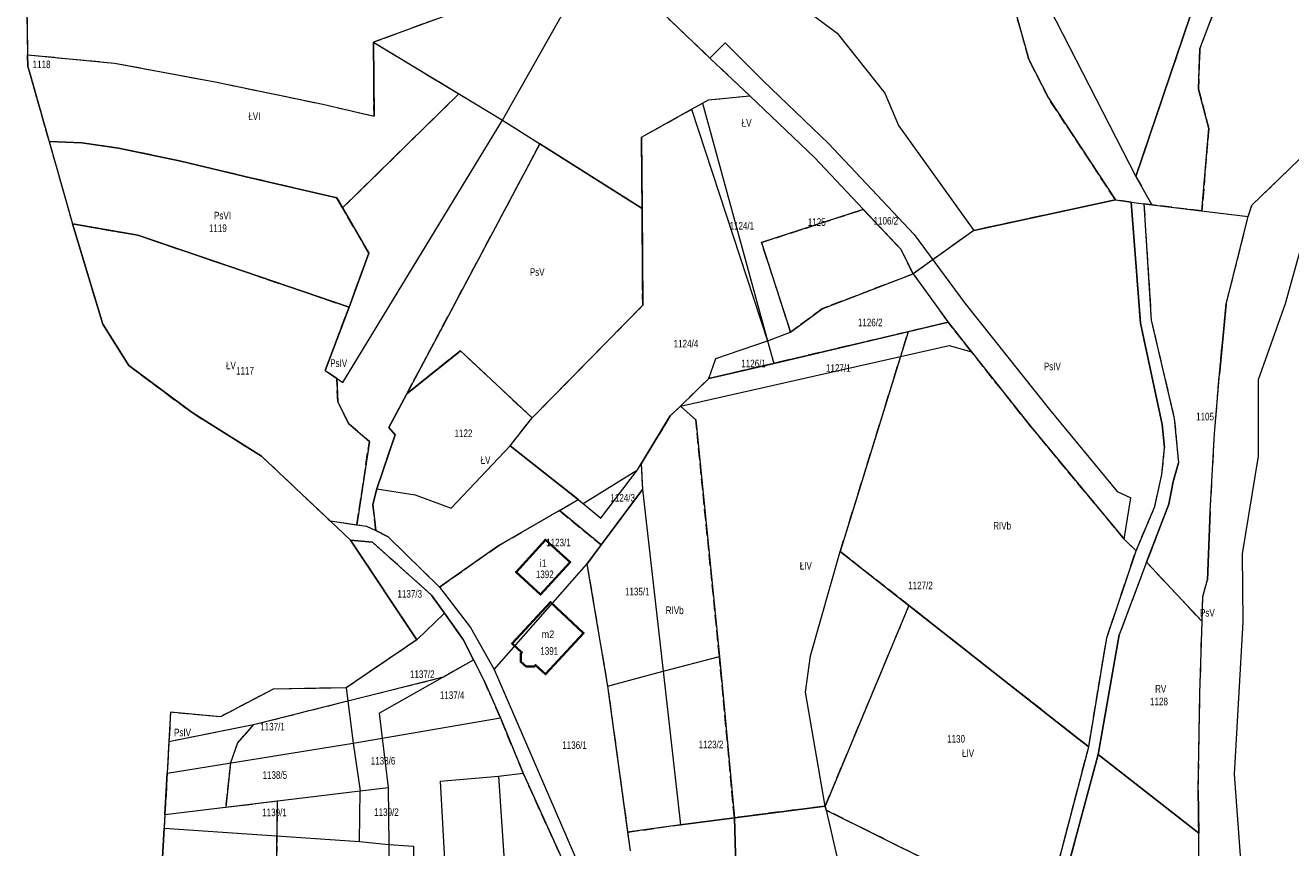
# Model space of a CAD drawing. Header units: metres. Extents: x 7496145 to 7500200, y 5498500 to 5502080.
# Tile 34 of 202: x 7496836 to 7497086, y 5499478 to 5499640. Entities that reach past the tile are written whole.
import ezdxf
from ezdxf.enums import TextEntityAlignment as Align

# ---------------------------------------------------------------- set-up
doc = ezdxf.new("R2010")
doc.units = ezdxf.units.M
doc.header["$MEASUREMENT"] = 0
for name, pattern in [('2.25_0.75', [3, 2.25, -0.75]), ('219-1000', [0]), ('egug-1000', [0])]:
    doc.linetypes.add(name, pattern=pattern)
doc.layers.get('0').update_dxf_attribs({"color": 2, "linetype": 'CONTINUOUS', "lineweight": 5})
for name, color, linetype in [('209-oznaczenie konturu klasyfikacyjnego', 7, 'CONTINUOUS'), ('211-numer działki ewidencyjnej', 7, 'CONTINUOUS'), ('217-kontur klasyfikacyjny', 7, 'CONTINUOUS'), ('218-kontur użytku gruntowego', 7, 'CONTINUOUS'), ('219-działka ewidencyjna', 7, 'CONTINUOUS'), ('312-budynek ewidencyjny', 7, 'CONTINUOUS'), ('312-oznaczenie budynku ewidencyjnego', 7, 'CONTINUOUS'), ('312-oznaczenie budynku ewidencyjnego-Atr117', 7, 'CONTINUOUS'), ('Punkt budynku', 7, 'CONTINUOUS')]:
    doc.layers.add(name, color=color, linetype=linetype)
doc.styles.get("Standard").update_dxf_attribs({"font": 'Working1250', "width": 0.75})

# ---------------------------------------------------------------- blocks, each defined once
blk = doc.blocks.new('PUNKTBUD')
at = {"color": 0}
blk.add_circle((0, 0), 0.09, dxfattribs=at)

msp = doc.modelspace()

# ---------------------------------------------------------------- linework, layer by layer
at = {"layer": '217-kontur klasyfikacyjny', "color": 3, "linetype": '2.25_0.75', "lineweight": 18, "flags": 128}
for points in [[(7496836.32, 5499662.75), (7496836.77, 5499634.62)], [(7497034.15, 5499633.7), (7497028.17, 5499655.09)], [(7497069.96, 5499654.13), (7497055.24, 5499610.66)], [(7496940.12, 5499650.02), (7496904.97, 5499637.09)], [(7497073.46, 5499650.58), (7497067.83, 5499635.79)], [(7496971.29, 5499633.98), (7496960.21, 5499644.52)], [(7496904.97, 5499637.09), (7496921.79, 5499626.92)], [(7496905.07, 5499622.51), (7496904.97, 5499637.09)], [(7496836.77, 5499634.62), (7496853.91, 5499632.99)], [(7496836.77, 5499634.62), (7496836.81, 5499632.27)], [(7497067.83, 5499635.79), (7497067.61, 5499627.85)], [(7496836.81, 5499632.27), (7496837.05, 5499631.43)], [(7496853.91, 5499632.99), (7496873.76, 5499629.27)], [(7496979.13, 5499626.53), (7496971.29, 5499633.98)], [(7497038.08, 5499625.98), (7497034.15, 5499633.7)], [(7496837.05, 5499631.43), (7496841, 5499617.5)], [(7496873.76, 5499629.27), (7496894.99, 5499624.88)], [(7496921.79, 5499626.92), (7496898.86, 5499604.42)], [(7497067.61, 5499627.85), (7497069.6, 5499620.12)], [(7496894.99, 5499624.88), (7496905.07, 5499622.51)], [(7496967.66, 5499623.87), (7496969.82, 5499625.08)], [(7496969.82, 5499625.08), (7496970.99, 5499625.73)], [(7496970.99, 5499625.73), (7496979.13, 5499626.53)], [(7497051.24, 5499606.01), (7497038.08, 5499625.98)], [(7496957.8, 5499618.39), (7496967.66, 5499623.87)], [(7497069.6, 5499620.12), (7497068.26, 5499603.84)], [(7496841, 5499617.5), (7496845.62, 5499601.27)], [(7496847.48, 5499617.24), (7496841, 5499617.5)], [(7496854.66, 5499616.24), (7496847.48, 5499617.24)], [(7496911.53, 5499567.81), (7496937.77, 5499617.06)], [(7496937.77, 5499617.06), (7496957.91, 5499604.35)], [(7496957.91, 5499604.35), (7496957.8, 5499618.39)], [(7496866.99, 5499613.62), (7496854.66, 5499616.24)], [(7497078.1, 5499604.98), (7497089.37, 5499615.81)], [(7496880.96, 5499610.33), (7496866.99, 5499613.62)], [(7496897.72, 5499606.39), (7496880.96, 5499610.33)], [(7497055.24, 5499610.66), (7497058.37, 5499605.02)], [(7496898.86, 5499604.42), (7496897.72, 5499606.39)], [(7496904.03, 5499595.49), (7496898.86, 5499604.42)], [(7496958.02, 5499585.24), (7496957.91, 5499604.35)], [(7496981.47, 5499597.61), (7497001.49, 5499604.14)], [(7497001.49, 5499604.14), (7497008.88, 5499596.28)], [(7497051.24, 5499606.01), (7497023.31, 5499600.01)], [(7497054.34, 5499605.56), (7497051.24, 5499606.01)], [(7497056.16, 5499581.74), (7497054.34, 5499605.56)], [(7497058.37, 5499605.02), (7497056.84, 5499605.22)], [(7497056.84, 5499605.22), (7497058.28, 5499582.33)], [(7497068.26, 5499603.84), (7497058.37, 5499605.02)], [(7497077.4, 5499602.75), (7497078.1, 5499604.98)], [(7497073.05, 5499585.47), (7497077.4, 5499602.75)], [(7496845.62, 5499601.27), (7496858.51, 5499599.06)], [(7496845.62, 5499601.27), (7496845.86, 5499600.41)], [(7496845.86, 5499600.41), (7496851.57, 5499581.54)], [(7497023.31, 5499600.01), (7497011.32, 5499591.41)], [(7496858.51, 5499599.06), (7496900.15, 5499584.86)], [(7496987.18, 5499579.96), (7496981.47, 5499597.61)], [(7496900.15, 5499584.86), (7496904.03, 5499595.49)], [(7497008.88, 5499596.28), (7497011.32, 5499591.41)], [(7497011.32, 5499591.41), (7496993.43, 5499584.56)], [(7497011.32, 5499591.41), (7497018.26, 5499581.88)], [(7496895.42, 5499572.36), (7496900.15, 5499584.86)], [(7496936.22, 5499563.03), (7496958.02, 5499585.24)], [(7496993.43, 5499584.56), (7496987.18, 5499579.96)], [(7497071.71, 5499571.64), (7497073.05, 5499585.47)], [(7497018.26, 5499581.88), (7497010.38, 5499580.03)], [(7497022.87, 5499576.05), (7497018.26, 5499581.88)], [(7497060.45, 5499561.75), (7497056.16, 5499581.74)], [(7497058.28, 5499582.33), (7497062.82, 5499562.9)], [(7496851.57, 5499581.54), (7496856.73, 5499573.34)], [(7497010.38, 5499580.03), (7496983.86, 5499573.79)], [(7496996.96, 5499536.69), (7497010.38, 5499580.03)], [(7496922.09, 5499576.27), (7496911.53, 5499567.81)], [(7496936.22, 5499563.03), (7496922.09, 5499576.27)], [(7497034.46, 5499561.42), (7497022.87, 5499576.05)], [(7496856.73, 5499573.34), (7496869.19, 5499564.08)], [(7496897.73, 5499570.8), (7496895.42, 5499572.36)], [(7496983.86, 5499573.79), (7496971.06, 5499570.78)], [(7496897.92, 5499566.21), (7496897.73, 5499570.8)], [(7496971.06, 5499570.78), (7496965.45, 5499565.36)], [(7497070.75, 5499559.94), (7497071.71, 5499571.64)], [(7496907.99, 5499561.13), (7496911.53, 5499567.81)], [(7496900, 5499561.91), (7496897.92, 5499566.21)], [(7496965.45, 5499565.36), (7496963.47, 5499563.45)], [(7496968.48, 5499562.65), (7496965.45, 5499565.36)], [(7496869.19, 5499564.08), (7496872.61, 5499561.94)], [(7496872.61, 5499561.94), (7496882.91, 5499555.49)], [(7496904.14, 5499558.38), (7496900, 5499561.91)], [(7496931.88, 5499557.55), (7496936.22, 5499563.03)], [(7496963.47, 5499563.45), (7496957.74, 5499554)], [(7496973.15, 5499515.97), (7496968.48, 5499562.65)], [(7497060.89, 5499557.2), (7497060.45, 5499561.75)], [(7497062.82, 5499562.9), (7497063.66, 5499554.21)], [(7496905.63, 5499549.04), (7496909.24, 5499559.73)], [(7496909.24, 5499559.73), (7496907.99, 5499561.13)], [(7497052.93, 5499539.15), (7497034.46, 5499561.42)], [(7497069.91, 5499544.61), (7497070.75, 5499559.94)], [(7496901.7, 5499541.96), (7496904.14, 5499558.38)], [(7496945.33, 5499546.92), (7496931.88, 5499557.55)], [(7497060.38, 5499551.9), (7497060.89, 5499557.2)], [(7496882.91, 5499555.49), (7496896.41, 5499542.72)], [(7496957.74, 5499554), (7496957.98, 5499548.95)], [(7497058.98, 5499545.58), (7497060.38, 5499551.9)], [(7497063.66, 5499554.21), (7497062.62, 5499550.53)], [(7497062.62, 5499550.53), (7497061.71, 5499546)], [(7496904.83, 5499545.97), (7496905.63, 5499549.04)], [(7496941.6, 5499544.77), (7496945.33, 5499546.92)], [(7496957.98, 5499548.95), (7496949.83, 5499537.99)], [(7496905.44, 5499540.84), (7496904.83, 5499545.97)], [(7496929.68, 5499537.91), (7496941.6, 5499544.77)], [(7496941.6, 5499544.77), (7496949.83, 5499537.99)], [(7497055.27, 5499536.86), (7497058.98, 5499545.58)], [(7497061.71, 5499546), (7497057.36, 5499534.58)], [(7497069.38, 5499531.14), (7497069.91, 5499544.61)], [(7496896.41, 5499542.72), (7496901.7, 5499541.96)], [(7496901.7, 5499541.96), (7496903.56, 5499541.69)], [(7496903.56, 5499541.69), (7496905.44, 5499540.84)], [(7496905.44, 5499540.84), (7496907.84, 5499539.56)], [(7496907.84, 5499539.56), (7496917.98, 5499529.69)], [(7496904.73, 5499538.53), (7496900.43, 5499538.91)], [(7496900.43, 5499538.91), (7496913.47, 5499519.29)], [(7496916.4, 5499528.12), (7496904.73, 5499538.53)], [(7496917.98, 5499529.69), (7496929.68, 5499537.91)], [(7496949.83, 5499537.99), (7496947.03, 5499534.23)], [(7497049.49, 5499519.66), (7497055.27, 5499536.86)], [(7497055.27, 5499536.86), (7497052.93, 5499539.15)], [(7497010.52, 5499526.03), (7496996.96, 5499536.69)], [(7497057.36, 5499534.58), (7497051.95, 5499520.24)], [(7497057.36, 5499534.58), (7497068.29, 5499522.87)], [(7496947.03, 5499534.23), (7496951.11, 5499510.14)], [(7497068.43, 5499527.84), (7497069.38, 5499531.14)], [(7496918.93, 5499524.56), (7496916.4, 5499528.12)], [(7497068.29, 5499522.87), (7497068.43, 5499527.84)], [(7496922.66, 5499519.38), (7496918.93, 5499524.56)], [(7496994, 5499486.51), (7497010.52, 5499526.03)], [(7497043.77, 5499499.89), (7497010.52, 5499526.03)], [(7497067.87, 5499508.7), (7497068.29, 5499522.87)], [(7496924.7, 5499515.35), (7496922.66, 5499519.38)], [(7497045.94, 5499498.18), (7497049.49, 5499519.66)], [(7497051.95, 5499520.24), (7497047.78, 5499496.66)], [(7496913.47, 5499519.29), (7496899.59, 5499509.82)], [(7496918.73, 5499511.97), (7496924.7, 5499515.35)], [(7496926.85, 5499511.06), (7496924.7, 5499515.35)], [(7496976.1, 5499484.22), (7496973.15, 5499515.97)], [(7496881.33, 5499502.59), (7496918.73, 5499511.97)], [(7496885.17, 5499509.58), (7496874.77, 5499504.1)], [(7496899.59, 5499509.82), (7496885.17, 5499509.58)], [(7496929.99, 5499503.89), (7496926.85, 5499511.06)], [(7496951.11, 5499510.14), (7496955.06, 5499481.36)], [(7497067.55, 5499489.62), (7497067.87, 5499508.7)], [(7496864.96, 5499505), (7496864.64, 5499499.27)], [(7496874.77, 5499504.1), (7496864.96, 5499505)], [(7496864.64, 5499499.27), (7496881.33, 5499502.59)], [(7496881.33, 5499502.59), (7496878.14, 5499499.01)], [(7496934.47, 5499493), (7496929.99, 5499503.89)], [(7497045.94, 5499498.18), (7497043.77, 5499499.89)], [(7496864.64, 5499499.27), (7496864.29, 5499493.02)], [(7496878.14, 5499499.01), (7496876.76, 5499495.03)], [(7497037.1, 5499464.35), (7497045.94, 5499498.18)], [(7496876.76, 5499495.03), (7496875.82, 5499486.28)], [(7497047.78, 5499496.66), (7497038.88, 5499463.47)], [(7497067.64, 5499481.17), (7497047.78, 5499496.66)], [(7496864.29, 5499493.02), (7496863.83, 5499484.82)], [(7496950.14, 5499458.36), (7496934.47, 5499493)], [(7497067.64, 5499481.17), (7497067.55, 5499489.62)], [(7496875.82, 5499486.28), (7496886, 5499487.52)], [(7496886, 5499487.52), (7496885.2, 5499431.46)], [(7496863.83, 5499484.82), (7496863.68, 5499482.16)], [(7496994, 5499486.51), (7496976.1, 5499484.22)], [(7496994.17, 5499485.73), (7496994, 5499486.51)], [(7497035.17, 5499465.31), (7496994.17, 5499485.73)], [(7496863.68, 5499482.16), (7496862.77, 5499465.9)], [(7496955.06, 5499481.36), (7496965.49, 5499482.84)], [(7496965.49, 5499482.84), (7496976.1, 5499484.22)], [(7496976.1, 5499484.22), (7496976.71, 5499462.53)], [(7497067.61, 5499466.58), (7497067.64, 5499481.17)]]:
    msp.add_lwpolyline(points, dxfattribs=at)
at = {"layer": '218-kontur użytku gruntowego', "color": 3, "linetype": 'egug-1000', "lineweight": 18, "flags": 128}
for points in [[(7496836.32, 5499662.75), (7496836.77, 5499634.62)], [(7497028.17, 5499655.09), (7497034.15, 5499633.7)], [(7497069.96, 5499654.13), (7497055.24, 5499610.66)], [(7496940.12, 5499650.02), (7496904.97, 5499637.09)], [(7497067.83, 5499635.79), (7497073.46, 5499650.58)], [(7496971.29, 5499633.98), (7496960.21, 5499644.52)], [(7496904.97, 5499637.09), (7496921.79, 5499626.92)], [(7496905.07, 5499622.51), (7496904.97, 5499637.09)], [(7496836.77, 5499634.62), (7496853.91, 5499632.99)], [(7496836.77, 5499634.62), (7496836.81, 5499632.27)], [(7497067.61, 5499627.85), (7497067.83, 5499635.79)], [(7496836.81, 5499632.27), (7496837.05, 5499631.43)], [(7496853.91, 5499632.99), (7496873.76, 5499629.27)], [(7496979.13, 5499626.53), (7496971.29, 5499633.98)], [(7497034.15, 5499633.7), (7497038.08, 5499625.98)], [(7496837.05, 5499631.43), (7496841, 5499617.5)], [(7496873.76, 5499629.27), (7496894.99, 5499624.88)], [(7496921.79, 5499626.92), (7496898.86, 5499604.42)], [(7497069.6, 5499620.12), (7497067.61, 5499627.85)], [(7496894.99, 5499624.88), (7496905.07, 5499622.51)], [(7496967.66, 5499623.87), (7496969.82, 5499625.08)], [(7496969.82, 5499625.08), (7496970.99, 5499625.73)], [(7496970.99, 5499625.73), (7496979.13, 5499626.53)], [(7497038.08, 5499625.98), (7497051.24, 5499606.01)], [(7496957.8, 5499618.39), (7496967.66, 5499623.87)], [(7497068.26, 5499603.84), (7497069.6, 5499620.12)], [(7496841, 5499617.5), (7496845.62, 5499601.27)], [(7496847.48, 5499617.24), (7496841, 5499617.5)], [(7496854.66, 5499616.24), (7496847.48, 5499617.24)], [(7496937.77, 5499617.06), (7496911.53, 5499567.81)], [(7496957.91, 5499604.35), (7496937.77, 5499617.06)], [(7496957.91, 5499604.35), (7496957.8, 5499618.39)], [(7496866.99, 5499613.62), (7496854.66, 5499616.24)], [(7497078.1, 5499604.98), (7497089.37, 5499615.81)], [(7497084.72, 5499585.59), (7497093.08, 5499615.55)], [(7496880.96, 5499610.33), (7496866.99, 5499613.62)], [(7496897.72, 5499606.39), (7496880.96, 5499610.33)], [(7497055.24, 5499610.66), (7497058.37, 5499605.02)], [(7496898.86, 5499604.42), (7496897.72, 5499606.39)], [(7496898.86, 5499604.42), (7496904.03, 5499595.49)], [(7496958.02, 5499585.24), (7496957.91, 5499604.35)], [(7497001.49, 5499604.14), (7496981.47, 5499597.61)], [(7497008.88, 5499596.28), (7497001.49, 5499604.14)], [(7497051.24, 5499606.01), (7497023.31, 5499600.01)], [(7497051.24, 5499606.01), (7497054.34, 5499605.56)], [(7497054.34, 5499605.56), (7497056.84, 5499605.22)], [(7497056.16, 5499581.74), (7497054.34, 5499605.56)], [(7497058.37, 5499605.02), (7497056.84, 5499605.22)], [(7497056.84, 5499605.22), (7497058.28, 5499582.33)], [(7497058.37, 5499605.02), (7497068.26, 5499603.84)], [(7497077.4, 5499602.75), (7497078.1, 5499604.98)], [(7497073.05, 5499585.47), (7497077.4, 5499602.75)], [(7496845.62, 5499601.27), (7496845.86, 5499600.41)], [(7496858.51, 5499599.06), (7496845.62, 5499601.27)], [(7496845.86, 5499600.41), (7496851.57, 5499581.54)], [(7497023.31, 5499600.01), (7497011.32, 5499591.41)], [(7496900.15, 5499584.86), (7496858.51, 5499599.06)], [(7496981.47, 5499597.61), (7496987.18, 5499579.96)], [(7496904.03, 5499595.49), (7496900.15, 5499584.86)], [(7497011.32, 5499591.41), (7497008.88, 5499596.28)], [(7496993.43, 5499584.56), (7497011.32, 5499591.41)], [(7497011.32, 5499591.41), (7497018.26, 5499581.88)], [(7496900.15, 5499584.86), (7496895.42, 5499572.36)], [(7496936.22, 5499563.03), (7496958.02, 5499585.24)], [(7496987.18, 5499579.96), (7496993.43, 5499584.56)], [(7497071.71, 5499571.64), (7497073.05, 5499585.47)], [(7497079.4, 5499570.58), (7497084.72, 5499585.59)], [(7497018.26, 5499581.88), (7497010.38, 5499580.03)], [(7497018.26, 5499581.88), (7497022.87, 5499576.05)], [(7497060.45, 5499561.75), (7497056.16, 5499581.74)], [(7497058.28, 5499582.33), (7497062.82, 5499562.9)], [(7496851.57, 5499581.54), (7496856.73, 5499573.34)], [(7497010.38, 5499580.03), (7496983.86, 5499573.79)], [(7497010.38, 5499580.03), (7496996.96, 5499536.69)], [(7496922.09, 5499576.27), (7496911.53, 5499567.81)], [(7496936.22, 5499563.03), (7496922.09, 5499576.27)], [(7497022.87, 5499576.05), (7497034.46, 5499561.42)], [(7496856.73, 5499573.34), (7496869.19, 5499564.08)], [(7496895.42, 5499572.36), (7496897.73, 5499570.8)], [(7496983.86, 5499573.79), (7496971.06, 5499570.78)], [(7496897.73, 5499570.8), (7496897.92, 5499566.21)], [(7496971.06, 5499570.78), (7496965.45, 5499565.36)], [(7497070.75, 5499559.94), (7497071.71, 5499571.64)], [(7497079.43, 5499555.49), (7497079.4, 5499570.58)], [(7496911.53, 5499567.81), (7496907.99, 5499561.13)], [(7496897.92, 5499566.21), (7496900, 5499561.91)], [(7496965.45, 5499565.36), (7496963.47, 5499563.45)], [(7496965.45, 5499565.36), (7496968.48, 5499562.65)], [(7496869.19, 5499564.08), (7496872.61, 5499561.94)], [(7496872.61, 5499561.94), (7496882.91, 5499555.49)], [(7496900, 5499561.91), (7496904.14, 5499558.38)], [(7496931.88, 5499557.55), (7496936.22, 5499563.03)], [(7496963.47, 5499563.45), (7496957.74, 5499554)], [(7496968.48, 5499562.65), (7496973.15, 5499515.97)], [(7497060.89, 5499557.2), (7497060.45, 5499561.75)], [(7497062.82, 5499562.9), (7497063.66, 5499554.21)], [(7496909.24, 5499559.73), (7496905.63, 5499549.04)], [(7496907.99, 5499561.13), (7496909.24, 5499559.73)], [(7497034.46, 5499561.42), (7497052.93, 5499539.15)], [(7497069.91, 5499544.61), (7497070.75, 5499559.94)], [(7496904.14, 5499558.38), (7496901.7, 5499541.96)], [(7496945.33, 5499546.92), (7496931.88, 5499557.55)], [(7497060.38, 5499551.9), (7497060.89, 5499557.2)], [(7496882.91, 5499555.49), (7496896.41, 5499542.72)], [(7497076.25, 5499536.22), (7497079.43, 5499555.49)], [(7496957.74, 5499554), (7496957.98, 5499548.95)], [(7497058.98, 5499545.58), (7497060.38, 5499551.9)], [(7497063.66, 5499554.21), (7497062.62, 5499550.53)], [(7497062.62, 5499550.53), (7497061.71, 5499546)], [(7496905.63, 5499549.04), (7496904.83, 5499545.97)], [(7496941.6, 5499544.77), (7496945.33, 5499546.92)], [(7496957.98, 5499548.95), (7496949.83, 5499537.99)], [(7496904.83, 5499545.97), (7496905.44, 5499540.84)], [(7496941.6, 5499544.77), (7496929.68, 5499537.91)], [(7496949.83, 5499537.99), (7496941.6, 5499544.77)], [(7497055.27, 5499536.86), (7497058.98, 5499545.58)], [(7497061.71, 5499546), (7497057.36, 5499534.58)], [(7497069.38, 5499531.14), (7497069.91, 5499544.61)], [(7496896.41, 5499542.72), (7496901.7, 5499541.96)], [(7496896.41, 5499542.72), (7496900.43, 5499538.91)], [(7496901.7, 5499541.96), (7496903.56, 5499541.69)], [(7496903.56, 5499541.69), (7496905.44, 5499540.84)], [(7496905.44, 5499540.84), (7496907.84, 5499539.56)], [(7496907.84, 5499539.56), (7496917.98, 5499529.69)], [(7496904.73, 5499538.53), (7496900.43, 5499538.91)], [(7496900.43, 5499538.91), (7496913.47, 5499519.29)], [(7496916.4, 5499528.12), (7496904.73, 5499538.53)], [(7496929.68, 5499537.91), (7496917.98, 5499529.69)], [(7496949.83, 5499537.99), (7496947.03, 5499534.23)], [(7497049.49, 5499519.66), (7497055.27, 5499536.86)], [(7497052.93, 5499539.15), (7497055.27, 5499536.86)], [(7496996.96, 5499536.69), (7497010.52, 5499526.03)], [(7497057.36, 5499534.58), (7497051.95, 5499520.24)], [(7497057.36, 5499534.58), (7497068.29, 5499522.87)], [(7497076.41, 5499522.75), (7497076.25, 5499536.22)], [(7496947.03, 5499534.23), (7496951.11, 5499510.14)], [(7496917.98, 5499529.69), (7496924.11, 5499521.7)], [(7497068.43, 5499527.84), (7497069.38, 5499531.14)], [(7496918.93, 5499524.56), (7496916.4, 5499528.12)], [(7497068.29, 5499522.87), (7497068.43, 5499527.84)], [(7496922.66, 5499519.38), (7496918.93, 5499524.56)], [(7497010.52, 5499526.03), (7496994, 5499486.51)], [(7497043.77, 5499499.89), (7497010.52, 5499526.03)], [(7497067.87, 5499508.7), (7497068.29, 5499522.87)], [(7497074.68, 5499492.78), (7497076.41, 5499522.75)], [(7496924.7, 5499515.35), (7496922.66, 5499519.38)], [(7496924.11, 5499521.7), (7496928.77, 5499513.42)], [(7497045.94, 5499498.18), (7497049.49, 5499519.66)], [(7497051.95, 5499520.24), (7497047.78, 5499496.66)], [(7496913.47, 5499519.29), (7496899.59, 5499509.82)], [(7496918.73, 5499511.97), (7496924.7, 5499515.35)], [(7496924.7, 5499515.35), (7496926.85, 5499511.06)], [(7496973.15, 5499515.97), (7496976.1, 5499484.22)], [(7496881.33, 5499502.59), (7496918.73, 5499511.97)], [(7496928.77, 5499513.42), (7496936.15, 5499496.27)], [(7496885.17, 5499509.58), (7496874.77, 5499504.1)], [(7496899.59, 5499509.82), (7496885.17, 5499509.58)], [(7496926.85, 5499511.06), (7496929.99, 5499503.89)], [(7496951.11, 5499510.14), (7496955.06, 5499481.36)], [(7497067.55, 5499489.62), (7497067.87, 5499508.7)], [(7496864.96, 5499505), (7496864.64, 5499499.27)], [(7496874.77, 5499504.1), (7496864.96, 5499505)], [(7496864.64, 5499499.27), (7496881.33, 5499502.59)], [(7496881.33, 5499502.59), (7496878.14, 5499499.01)], [(7496929.99, 5499503.89), (7496934.47, 5499493)], [(7497045.94, 5499498.18), (7497043.77, 5499499.89)], [(7496864.64, 5499499.27), (7496864.29, 5499493.02)], [(7496878.14, 5499499.01), (7496876.76, 5499495.03)], [(7497037.1, 5499464.35), (7497045.94, 5499498.18)], [(7496876.76, 5499495.03), (7496875.82, 5499486.28)], [(7496936.15, 5499496.27), (7496936.34, 5499495.83)], [(7496936.34, 5499495.83), (7496949.96, 5499464.32)], [(7497047.78, 5499496.66), (7497038.88, 5499463.47)], [(7497067.64, 5499481.17), (7497047.78, 5499496.66)], [(7496864.29, 5499493.02), (7496863.83, 5499484.82)], [(7496934.47, 5499493), (7496950.14, 5499458.36)], [(7497077.18, 5499458.97), (7497074.68, 5499492.78)], [(7497067.64, 5499481.17), (7497067.55, 5499489.62)], [(7496875.82, 5499486.28), (7496886, 5499487.52)], [(7496886, 5499487.52), (7496885.2, 5499431.46)], [(7496863.83, 5499484.82), (7496863.68, 5499482.16)], [(7496976.1, 5499484.22), (7496994, 5499486.51)], [(7496994, 5499486.51), (7496994.17, 5499485.73)], [(7496994.17, 5499485.73), (7497035.17, 5499465.31)], [(7496863.68, 5499482.16), (7496862.77, 5499465.9)], [(7496965.49, 5499482.84), (7496955.06, 5499481.36)], [(7496976.1, 5499484.22), (7496965.49, 5499482.84)], [(7496976.71, 5499462.53), (7496976.1, 5499484.22)], [(7496955.06, 5499481.36), (7496955.56, 5499477.69)], [(7497067.61, 5499466.58), (7497067.64, 5499481.17)]]:
    msp.add_lwpolyline(points, dxfattribs=at)
at = {"layer": '219-działka ewidencyjna', "color": 3, "linetype": '219-1000', "lineweight": 18, "flags": 128}
for points in [[(7496836.32, 5499662.75), (7496836.77, 5499634.62)], [(7497031.64, 5499656.67), (7497055.24, 5499610.66)], [(7496974.67, 5499655.11), (7496996.34, 5499638.91)], [(7497055.24, 5499610.66), (7497069.96, 5499654.13)], [(7496930.4, 5499621.71), (7496944.58, 5499646.93)], [(7496960.21, 5499644.52), (7496971.29, 5499633.98)], [(7496904.97, 5499637.09), (7496930.4, 5499621.71)], [(7496904.97, 5499637.09), (7496905.07, 5499622.51)], [(7496971.29, 5499633.98), (7496974.28, 5499636.96)], [(7496974.28, 5499636.96), (7496981.77, 5499629.52)], [(7496996.34, 5499638.91), (7497005.73, 5499627.07)], [(7496836.81, 5499632.27), (7496836.77, 5499634.62)], [(7496836.77, 5499634.62), (7496853.91, 5499632.99)], [(7496836.81, 5499632.27), (7496841, 5499617.5)], [(7496853.91, 5499632.99), (7496873.76, 5499629.27)], [(7496971.29, 5499633.98), (7496979.13, 5499626.53)], [(7496873.76, 5499629.27), (7496894.99, 5499624.88)], [(7496981.77, 5499629.52), (7496994.66, 5499617.14)], [(7497005.73, 5499627.07), (7497008.46, 5499620.71)], [(7496894.99, 5499624.88), (7496905.07, 5499622.51)], [(7496967.66, 5499623.87), (7496969.82, 5499625.08)], [(7496969.82, 5499625.08), (7496970.99, 5499625.73)], [(7496969.82, 5499625.08), (7496982.63, 5499578.26)], [(7496970.99, 5499625.73), (7496979.13, 5499626.53)], [(7496979.13, 5499626.53), (7496991.86, 5499614.37)], [(7496911.89, 5499591.34), (7496930.4, 5499621.71)], [(7496930.4, 5499621.71), (7496957.91, 5499604.35)], [(7496957.8, 5499618.39), (7496967.66, 5499623.87)], [(7496967.66, 5499623.87), (7496982.63, 5499578.26)], [(7497008.46, 5499620.71), (7497023.31, 5499600.01)], [(7496841, 5499617.5), (7496847.48, 5499617.24)], [(7496841, 5499617.5), (7496845.62, 5499601.27)], [(7496847.48, 5499617.24), (7496854.66, 5499616.24)], [(7496957.8, 5499618.39), (7496957.91, 5499604.35)], [(7496994.66, 5499617.14), (7497003.19, 5499608.04)], [(7496854.66, 5499616.24), (7496866.99, 5499613.62)], [(7496991.86, 5499614.37), (7497008.88, 5499596.28)], [(7497078.1, 5499604.98), (7497089.37, 5499615.81)], [(7497078.1, 5499604.98), (7497089.37, 5499615.81)], [(7496866.99, 5499613.62), (7496880.96, 5499610.33)], [(7496880.96, 5499610.33), (7496897.72, 5499606.39)], [(7497055.24, 5499610.66), (7497058.37, 5499605.02)], [(7497003.19, 5499608.04), (7497011.54, 5499599.17)], [(7496897.72, 5499606.39), (7496904.03, 5499595.49)], [(7496957.91, 5499604.35), (7496958.02, 5499585.24)], [(7497023.31, 5499600.01), (7497051.24, 5499606.01)], [(7497051.24, 5499606.01), (7497054.34, 5499605.56)], [(7497054.34, 5499605.56), (7497056.84, 5499605.22)], [(7497054.34, 5499605.56), (7497056.16, 5499581.74)], [(7497056.84, 5499605.22), (7497058.37, 5499605.02)], [(7497056.84, 5499605.22), (7497058.28, 5499582.33)], [(7497058.37, 5499605.02), (7497077.4, 5499602.75)], [(7497077.4, 5499602.75), (7497078.1, 5499604.98)], [(7497077.4, 5499602.75), (7497078.1, 5499604.98)], [(7497073.05, 5499585.47), (7497077.4, 5499602.75)], [(7497073.05, 5499585.47), (7497077.4, 5499602.75)], [(7496845.86, 5499600.41), (7496845.62, 5499601.27)], [(7496845.62, 5499601.27), (7496858.51, 5499599.06)], [(7496851.57, 5499581.54), (7496845.86, 5499600.41)], [(7497011.54, 5499599.17), (7497021.53, 5499585.64)], [(7496858.51, 5499599.06), (7496900.15, 5499584.86)], [(7496900.15, 5499584.86), (7496904.03, 5499595.49)], [(7497008.88, 5499596.28), (7497011.32, 5499591.41)], [(7496898.93, 5499569.99), (7496911.89, 5499591.34)], [(7496993.43, 5499584.56), (7497011.32, 5499591.41)], [(7497011.32, 5499591.41), (7497018.26, 5499581.88)], [(7496895.42, 5499572.36), (7496900.15, 5499584.86)], [(7496936.22, 5499563.03), (7496958.02, 5499585.24)], [(7496987.18, 5499579.96), (7496993.43, 5499584.56)], [(7497021.53, 5499585.64), (7497038.2, 5499564.68)], [(7497073.05, 5499585.47), (7497071.71, 5499571.64)], [(7497073.05, 5499585.47), (7497071.71, 5499571.64)], [(7496983.86, 5499573.79), (7497018.26, 5499581.88)], [(7497018.26, 5499581.88), (7497022.87, 5499576.05)], [(7497056.16, 5499581.74), (7497060.45, 5499561.75)], [(7497058.28, 5499582.33), (7497062.82, 5499562.9)], [(7496856.73, 5499573.34), (7496851.57, 5499581.54)], [(7496982.63, 5499578.26), (7496987.18, 5499579.96)], [(7496965.45, 5499565.36), (7497018.43, 5499577.3)], [(7496972.43, 5499574.75), (7496982.63, 5499578.26)], [(7496982.63, 5499578.26), (7496983.86, 5499573.79)], [(7497018.43, 5499577.3), (7497022.87, 5499576.05)], [(7496911.53, 5499567.81), (7496922.09, 5499576.27)], [(7496922.09, 5499576.27), (7496936.22, 5499563.03)], [(7496971.06, 5499570.78), (7496972.43, 5499574.75)], [(7497022.87, 5499576.05), (7497034.46, 5499561.42)], [(7496869.19, 5499564.08), (7496856.73, 5499573.34)], [(7496895.42, 5499572.36), (7496898.93, 5499569.99)], [(7496971.06, 5499570.78), (7496983.86, 5499573.79)], [(7496965.45, 5499565.36), (7496971.06, 5499570.78)], [(7497070.75, 5499559.94), (7497071.71, 5499571.64)], [(7497070.75, 5499559.94), (7497071.71, 5499571.64)], [(7496907.99, 5499561.13), (7496911.53, 5499567.81)], [(7496963.47, 5499563.45), (7496965.45, 5499565.36)], [(7496965.45, 5499565.36), (7496968.48, 5499562.65)], [(7497038.2, 5499564.68), (7497051.56, 5499548.52)], [(7496872.61, 5499561.94), (7496869.19, 5499564.08)], [(7496882.91, 5499555.49), (7496872.61, 5499561.94)], [(7496931.88, 5499557.55), (7496936.22, 5499563.03)], [(7496957.03, 5499552.83), (7496963.47, 5499563.45)], [(7496968.48, 5499562.65), (7496973.15, 5499515.97)], [(7497060.45, 5499561.75), (7497060.89, 5499557.2)], [(7497062.82, 5499562.9), (7497063.66, 5499554.21)], [(7496905.63, 5499549.04), (7496909.24, 5499559.73)], [(7496907.99, 5499561.13), (7496909.24, 5499559.73)], [(7497034.46, 5499561.42), (7497052.93, 5499539.15)], [(7497069.91, 5499544.61), (7497070.75, 5499559.94)], [(7497069.91, 5499544.61), (7497070.75, 5499559.94)], [(7496920.27, 5499545.23), (7496931.88, 5499557.55)], [(7496931.88, 5499557.55), (7496946.29, 5499546.17)], [(7497060.38, 5499551.9), (7497060.89, 5499557.2)], [(7496882.91, 5499555.49), (7496896.41, 5499542.72)], [(7496946.29, 5499546.17), (7496957.03, 5499552.83)], [(7496949.8, 5499543.27), (7496957.03, 5499552.83)], [(7497058.98, 5499545.58), (7497060.38, 5499551.9)], [(7497062.62, 5499550.53), (7497063.66, 5499554.21)], [(7497061.71, 5499546), (7497062.62, 5499550.53)], [(7496904.83, 5499545.97), (7496905.63, 5499549.04)], [(7496905.63, 5499549.04), (7496913.19, 5499547.85)], [(7496913.19, 5499547.85), (7496920.27, 5499545.23)], [(7496947.03, 5499534.23), (7496957.98, 5499548.95)], [(7496957.98, 5499548.95), (7496962.03, 5499513.08)], [(7497051.56, 5499548.52), (7497054.22, 5499547.27)], [(7497052.93, 5499539.15), (7497054.22, 5499547.27)], [(7496904.83, 5499545.97), (7496905.44, 5499540.84)], [(7496946.29, 5499546.17), (7496949.8, 5499543.27)], [(7497055.27, 5499536.86), (7497058.98, 5499545.58)], [(7497057.36, 5499534.58), (7497061.71, 5499546)], [(7497069.91, 5499544.61), (7497069.38, 5499531.14)], [(7497069.91, 5499544.61), (7497069.38, 5499531.14)], [(7496896.41, 5499542.72), (7496903.56, 5499541.69)], [(7496900.43, 5499538.91), (7496896.41, 5499542.72)], [(7496903.56, 5499541.69), (7496905.44, 5499540.84)], [(7496907.84, 5499539.56), (7496905.44, 5499540.84)], [(7496907.84, 5499539.56), (7496917.98, 5499529.69)], [(7496900.43, 5499538.91), (7496904.73, 5499538.53)], [(7496913.47, 5499519.29), (7496900.43, 5499538.91)], [(7496904.73, 5499538.53), (7496916.4, 5499528.12)], [(7497049.49, 5499519.66), (7497055.27, 5499536.86)], [(7497052.93, 5499539.15), (7497055.27, 5499536.86)], [(7496991.12, 5499516.12), (7496996.96, 5499536.69)], [(7496996.96, 5499536.69), (7497043.77, 5499499.89)], [(7497057.36, 5499534.58), (7497051.95, 5499520.24)], [(7497057.36, 5499534.58), (7497068.29, 5499522.87)], [(7496928.77, 5499513.42), (7496947.03, 5499534.23)], [(7496947.03, 5499534.23), (7496951.11, 5499510.14)], [(7496917.98, 5499529.69), (7496924.11, 5499521.7)], [(7497068.43, 5499527.84), (7497069.38, 5499531.14)], [(7497068.43, 5499527.84), (7497069.38, 5499531.14)], [(7496916.4, 5499528.12), (7496918.93, 5499524.56)], [(7497068.29, 5499522.87), (7497068.43, 5499527.84)], [(7497068.29, 5499522.87), (7497068.43, 5499527.84)], [(7496913.47, 5499519.29), (7496918.93, 5499524.56)], [(7496918.93, 5499524.56), (7496922.66, 5499519.38)], [(7497067.87, 5499508.7), (7497068.29, 5499522.87)], [(7497067.87, 5499508.7), (7497068.29, 5499522.87)], [(7496922.66, 5499519.38), (7496924.7, 5499515.35)], [(7496924.11, 5499521.7), (7496928.77, 5499513.42)], [(7497045.94, 5499498.18), (7497049.49, 5499519.66)], [(7497047.78, 5499496.66), (7497051.95, 5499520.24)], [(7496913.47, 5499519.29), (7496899.59, 5499509.82)], [(7496906.08, 5499504.82), (7496924.7, 5499515.35)], [(7496924.7, 5499515.35), (7496926.85, 5499511.06)], [(7496962.03, 5499513.08), (7496973.15, 5499515.97)], [(7496973.15, 5499515.97), (7496976.1, 5499484.22)], [(7496990.12, 5499508.97), (7496991.12, 5499516.12)], [(7496928.77, 5499513.42), (7496936.34, 5499495.83)], [(7496951.11, 5499510.14), (7496962.03, 5499513.08)], [(7496962.03, 5499513.08), (7496965.49, 5499482.84)], [(7496885.17, 5499509.58), (7496874.77, 5499504.1)], [(7496899.59, 5499509.82), (7496885.17, 5499509.58)], [(7496899.59, 5499509.82), (7496900.98, 5499498.94)], [(7496926.85, 5499511.06), (7496929.99, 5499503.89)], [(7496951.11, 5499510.14), (7496955.56, 5499477.69)], [(7496994, 5499486.51), (7496990.12, 5499508.97)], [(7497067.55, 5499489.62), (7497067.87, 5499508.7)], [(7497067.55, 5499489.62), (7497067.87, 5499508.7)], [(7496864.96, 5499505), (7496864.29, 5499493.02)], [(7496874.77, 5499504.1), (7496864.96, 5499505)], [(7496906.08, 5499504.82), (7496906.69, 5499499.88)], [(7496906.69, 5499499.88), (7496929.99, 5499503.89)], [(7496929.99, 5499503.89), (7496934.47, 5499493)], [(7496900.98, 5499498.94), (7496906.69, 5499499.88)], [(7496906.69, 5499499.88), (7496907.86, 5499490.18)], [(7497043.77, 5499499.89), (7497045.94, 5499498.18)], [(7496864.29, 5499493.02), (7496900.98, 5499498.94)], [(7496900.98, 5499498.94), (7496902.35, 5499489.51)], [(7497037.1, 5499464.35), (7497045.94, 5499498.18)], [(7496936.34, 5499495.83), (7496949.96, 5499464.32)], [(7497038.88, 5499463.47), (7497047.78, 5499496.66)], [(7497047.78, 5499496.66), (7497067.64, 5499481.17)], [(7496863.83, 5499484.82), (7496864.29, 5499493.02)], [(7496918.1, 5499491.42), (7496929.58, 5499492.39)], [(7496929.58, 5499492.39), (7496934.47, 5499493)], [(7496929.58, 5499492.39), (7496932.13, 5499454.07)], [(7496934.47, 5499493), (7496950.14, 5499458.36)], [(7496863.83, 5499484.82), (7496902.35, 5499489.51)], [(7496902.19, 5499479.53), (7496902.35, 5499489.51)], [(7496902.35, 5499489.51), (7496907.86, 5499490.18)], [(7496907.86, 5499490.18), (7496907.98, 5499478.94)], [(7496918.1, 5499491.42), (7496920.11, 5499454.48)], [(7497067.55, 5499489.62), (7497067.64, 5499481.17)], [(7497067.55, 5499489.62), (7497067.64, 5499481.17)], [(7496863.83, 5499484.82), (7496863.68, 5499482.16)], [(7496994, 5499486.51), (7496976.1, 5499484.22)], [(7496994, 5499486.51), (7496994.17, 5499485.73)], [(7496994.17, 5499485.73), (7497035.17, 5499465.31)], [(7496994.17, 5499485.73), (7497001.26, 5499454.88)], [(7496862.77, 5499465.9), (7496863.68, 5499482.16)], [(7496863.68, 5499482.16), (7496902.19, 5499479.53)], [(7496965.49, 5499482.84), (7496976.1, 5499484.22)], [(7496976.1, 5499484.22), (7496978.17, 5499410.36)], [(7496902.19, 5499479.53), (7496907.98, 5499478.94)], [(7497067.61, 5499466.58), (7497067.64, 5499481.17)], [(7497067.61, 5499466.58), (7497067.64, 5499481.17)], [(7496907.98, 5499478.94), (7496908.06, 5499455.57)], [(7496907.98, 5499478.94), (7496912.82, 5499478.63)], [(7496912.82, 5499478.63), (7496912.54, 5499455.16)]]:
    msp.add_lwpolyline(points, dxfattribs=at)
at = {"layer": '312-budynek ewidencyjny', "color": 7, "linetype": 'Continuous', "lineweight": 35, "flags": 128}
for points in [[(7496933.07, 5499532.63), (7496938.84, 5499539.02)], [(7496938.84, 5499539.02), (7496943.74, 5499534.6)], [(7496943.74, 5499534.6), (7496937.91, 5499528.24)], [(7496937.91, 5499528.24), (7496933.07, 5499532.63)], [(7496932.31, 5499518.55), (7496939.85, 5499526.7)], [(7496939.85, 5499526.7), (7496946.37, 5499520.62)], [(7496946.37, 5499520.62), (7496938.84, 5499512.54)], [(7496934.21, 5499516.8), (7496932.31, 5499518.55)], [(7496933.99, 5499516.56), (7496934.21, 5499516.8)], [(7496934.02, 5499514.95), (7496933.99, 5499516.56)], [(7496935.07, 5499514.01), (7496934.02, 5499514.95)], [(7496936.91, 5499514.32), (7496936.66, 5499514.05)], [(7496938.84, 5499512.54), (7496936.91, 5499514.32)], [(7496936.66, 5499514.05), (7496935.07, 5499514.01)]]:
    msp.add_lwpolyline(points, dxfattribs=at)

# ---------------------------------------------------------------- block references
at = {"layer": 'Punkt budynku', "color": 5, "linetype": 'Continuous', "lineweight": 13}
for p in [(7496938.84, 5499539.02), (7496943.74, 5499534.6), (7496933.07, 5499532.63), (7496937.91, 5499528.24), (7496939.85, 5499526.7), (7496946.37, 5499520.62), (7496932.31, 5499518.55), (7496934.21, 5499516.8), (7496933.99, 5499516.56), (7496934.02, 5499514.95), (7496936.91, 5499514.32), (7496935.07, 5499514.01), (7496936.66, 5499514.05), (7496938.84, 5499512.54)]:
    msp.add_blockref('PUNKTBUD', p, dxfattribs=at)

# ---------------------------------------------------------------- texts
at = {"layer": '209-oznaczenie konturu klasyfikacyjnego', "color": 3, "linetype": 'Continuous', "lineweight": 18, "width": 0.79}
for s, p in [('ŁVI', (7496880.28, 5499621.76)), ('ŁV', (7496977.55, 5499620.45)), ('PsVI', (7496873.52, 5499602.18)), ('PsV', (7496935.78, 5499591.05)), ('ŁV', (7496875.88, 5499572.62)), ('PsIV', (7496896.42, 5499573.09)), ('PsIV', (7497037.11, 5499572.44)), ('ŁV', (7496926.08, 5499553.98)), ('RIVb', (7497027.12, 5499541.03)), ('ŁIV', (7496988.99, 5499533.13)), ('RIVb', (7496962.57, 5499524.36)), ('PsV', (7497067.89, 5499523.87)), ('RV', (7497059.04, 5499508.88)), ('PsIV', (7496865.64, 5499500.27)), ('ŁIV', (7497020.97, 5499496.19))]:
    msp.add_text(s, height=1.5, dxfattribs=at).set_placement(p)
at = {"layer": '211-numer działki ewidencyjnej', "color": 3, "linetype": 'Continuous', "lineweight": 18, "width": 0.79}
for s, p in [('1118', (7496837.77, 5499633.49)), ('1124/1', (7496975.15, 5499601.67)), ('1125', (7496990.57, 5499602.4)), ('1106/2', (7497003.54, 5499602.65)), ('1119', (7496872.52, 5499601.18)), ('1126/2', (7497000.45, 5499582.6)), ('1124/4', (7496964.13, 5499578.42)), ('1126/1', (7496977.46, 5499574.52)), ('1117', (7496877.87, 5499573.09)), ('1127/1', (7496994.16, 5499573.62)), ('1105', (7497067.12, 5499564.05)), ('1122', (7496920.93, 5499560.75)), ('1124/3', (7496951.66, 5499548.05)), ('1123/1', (7496938.99, 5499539.22)), ('1135/1', (7496954.53, 5499529.55)), ('1127/2', (7497010.36, 5499530.76)), ('1137/3', (7496909.68, 5499529.1)), ('1128', (7497058.04, 5499507.88)), ('1136/1', (7496942.17, 5499499.28)), ('1123/2', (7496969.07, 5499499.41)), ('1130', (7497018.03, 5499500.52))]:
    msp.add_text(s, height=1.5, dxfattribs=at).set_placement(p, align=Align.TOP_LEFT)
for s, p in [('1137/2', (7496912.15, 5499511.75)), ('1137/4', (7496918.04, 5499507.62)), ('1137/1', (7496882.64, 5499501.42)), ('1138/6', (7496904.42, 5499494.7)), ('1138/5', (7496883.09, 5499491.88)), ('1139/1', (7496883.02, 5499484.52)), ('1139/2', (7496905.09, 5499484.56))]:
    msp.add_text(s, height=1.5, dxfattribs=at).set_placement(p)
at = {"layer": '312-oznaczenie budynku ewidencyjnego', "color": 7, "linetype": 'Continuous', "lineweight": 18, "width": 0.79}
for s, p in [('1392', (7496936.96, 5499532.95)), ('1391', (7496937.84, 5499517.84))]:
    msp.add_text(s, height=1.5, dxfattribs=at).set_placement(p, align=Align.TOP_LEFT)
at = {"layer": '312-oznaczenie budynku ewidencyjnego-Atr117', "color": 7, "width": 0.9}
for s, p in [('i1', (7496938.41, 5499533.63)), ('m2', (7496939.34, 5499519.62))]:
    msp.add_text(s, height=1.5, dxfattribs=at).set_placement(p, align=Align.CENTER)

doc.saveas('drawing.dxf')
